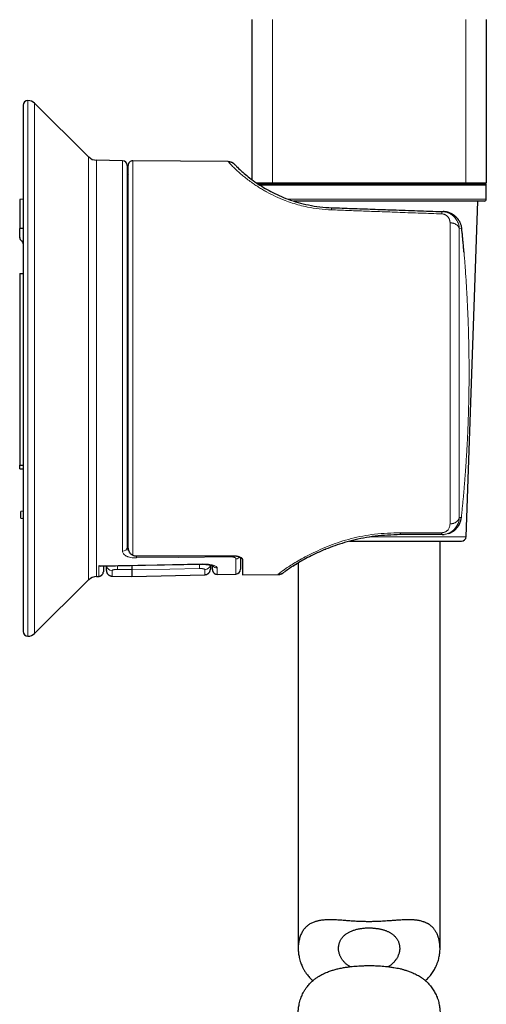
# Model space of a CAD drawing. Header units: millimetres. Extents: x 8 to 947, y 12 to 926.
# Tile 101 of 159: x 662 to 711, y 638 to 742. Entities that reach past the tile are written whole.
import ezdxf

# ---------------------------------------------------------------- set-up
doc = ezdxf.new("R2010")
doc.units = ezdxf.units.MM

msp = doc.modelspace()

# ---------------------------------------------------------------- linework, layer by layer
at = {"color": 7, "linetype": 'Continuous', "lineweight": 30}
for p, q in [((686.64, 742.12), (686.64, 725.19)), ((711.44, 742.12), (711.44, 724.82)), ((662.44, 733.06), (662.44, 677.37)), ((669.36, 727.59), (663.64, 733.27)), ((672.95, 727.19), (670.19, 727.24)), ((673.44, 726.69), (673.44, 686.31)), ((673.54, 686.44), (673.54, 726.68)), ((684.11, 727.09), (674.04, 727.18)), ((688.8, 724.82), (687.16, 724.82)), ((687.31, 724.72), (711.34, 724.72)), ((709.27, 724.82), (688.8, 724.82)), ((691.52, 724.82), (691.52, 724.72)), ((706.55, 724.72), (706.55, 724.82)), ((711.44, 724.82), (709.27, 724.82)), ((711.44, 723.12), (711.44, 724.62)), ((662.44, 723.11), (662.06, 723.1)), ((662.06, 723.1), (662.06, 720.03)), ((711.24, 722.92), (691.09, 722.92)), ((709.3, 687.4), (710.54, 722.92)), ((706.74, 721.81), (706.89, 721.8)), ((706.91, 721.8), (706.89, 721.8)), ((662.06, 719.04), (662.06, 720.03)), ((662.44, 720.03), (662.06, 720.03)), ((662.06, 715.24), (662.44, 715.24)), ((662.06, 715.24), (662.06, 694.96)), ((662.06, 694.96), (662.44, 694.96)), ((662.06, 694.59), (662.06, 694.96)), ((662.44, 690.11), (662.19, 690.07)), ((662.19, 689.37), (662.19, 690.07)), ((662.19, 689.37), (662.44, 689.33)), ((696.96, 686.92), (699.04, 686.92)), ((699.04, 686.92), (708.8, 686.92)), ((706.68, 687.62), (702.34, 687.62)), ((706.54, 643.84), (706.54, 686.92)), ((706.77, 687.62), (706.68, 687.62)), ((706.77, 687.62), (706.8, 687.62)), ((694.42, 686.07), (694.45, 686.08)), ((695.18, 686.36), (695.2, 686.36)), ((685.44, 685.21), (685.44, 683.95)), ((685.64, 684.96), (685.64, 683.35)), ((691.6, 684.66), (691.61, 684.67)), ((682.45, 683.91), (682.45, 684.35)), ((691.03, 684.31), (691.03, 684.31)), ((691.04, 684.32), (691.04, 684.32)), ((691.54, 684.62), (691.54, 643.84)), ((663.64, 677.16), (669.36, 682.84)), ((670.19, 683.19), (670.42, 683.2)), ((671.83, 683.23), (673.94, 683.17)), ((673.94, 683.17), (681.66, 683.37)), ((682.96, 683.41), (684.95, 683.45)), ((685.64, 683.35), (689.38, 683.39))]:
    msp.add_line(p, q, dxfattribs=at)
at = {"color": 8, "linetype": 'Continuous', "lineweight": 0}
for p, q in [((688.8, 742.12), (688.8, 724.82)), ((709.27, 742.12), (709.27, 724.82)), ((662.94, 733.56), (662.94, 676.87)), ((663.64, 733.27), (663.64, 677.16)), ((669.36, 682.84), (669.36, 727.59)), ((670.19, 727.24), (670.19, 683.19)), ((672.95, 685.87), (672.95, 727.19)), ((674.04, 727.18), (674.04, 685.43)), ((711.44, 724.62), (687.47, 724.62)), ((690.47, 723.12), (711.44, 723.12)), ((708.85, 719.99), (708.58, 720)), ((708.85, 720), (708.85, 719.99)), ((708.58, 689.42), (708.8, 689.42)), ((699.04, 687.4), (709.3, 687.4)), ((684.95, 683.45), (684.95, 685.05))]:
    msp.add_line(p, q, dxfattribs=at)
at = {"color": 8, "linetype": 'Continuous', "lineweight": 0, "flags": 128}
for points in [[(702.35, 687.81), (704.78, 687.81), (706.69, 687.81)], [(684.45, 685.26), (678.84, 685.2), (674.42, 685.15)], [(670.44, 684.3), (676.6, 684.42), (681.45, 684.51)], [(672.41, 683.94), (673.26, 683.92), (673.94, 683.91)], [(673.94, 683.91), (677.94, 683.98), (681.08, 684.04)], [(681.45, 684.48), (681.45, 684.48), (681.45, 684.48), (681.45, 684.49), (681.45, 684.51)]]:
    msp.add_lwpolyline(points, dxfattribs=at)
at = {"color": 7, "linetype": 'Continuous', "lineweight": 30, "flags": 128}
msp.add_lwpolyline([(670.62, 684.28), (675.39, 684.37), (681.45, 684.48)], dxfattribs=at)
at = {"color": 7, "linetype": 'Continuous', "lineweight": 30}
for centre, radius, start, end in [((662.94, 733.06), 0.5, 90, 180), ((662.94, 732.56), 1, 45.1969, 90), ((670.21, 728.44), 1.2, 225.1969, 269), ((672.94, 726.69), 0.5, 0, 89), ((674.04, 726.68), 0.5, 89.5, 180), ((674.04, 726.07), 0.6, 180, 213.5573), ((711.34, 724.62), 0.1, 0, 90), ((711.24, 723.12), 0.2, 270, 0), ((662.45, 719.06), 0.39, 181.7059, 238.738), ((662.05, 718.39), 0.39, 1.7059, 58.738), ((708.8, 687.42), 0.5, 270, 358), ((686.04, 684.96), 0.6, 158.0943, 180), ((684.94, 683.95), 0.5, 271, 0), ((670.21, 681.99), 1.2, 91, 134.8031), ((662.94, 677.37), 0.5, 180, 270), ((662.94, 677.87), 1, 270, 314.8031)]:
    msp.add_arc(centre, radius, start, end, dxfattribs=at)
at = {"color": 8, "linetype": 'Continuous', "lineweight": 0}
for centre, radius, start, end in [((706.79, 689.64), 2.02, 270.5338, 353.7226), ((673.91, 687.02), 0.477, 142.5944, 179.6543), ((672.97, 686.34), 0.472, 267.4991, 356.2034), ((666.06, 685.32), 8.37, 358.8156, 0.3357), ((678.97, 685.39), 5.49, 358.6263, 359.8859), ((684.94, 685.57), 0.511, 270.303, 322.3623), ((671.83, 684.4), 0.594, 189.7898, 269.152), ((677.5, 684.21), 5.1, 178.7615, 182.9952), ((675.64, 684.35), 5.45, 356.7549, 1.3492), ((681.65, 684.5), 0.595, 270.8844, 351.3158), ((682.94, 684.59), 0.503, 211.9225, 271.3368)]:
    msp.add_arc(centre, radius, start, end, dxfattribs=at)
at = {"color": 7, "linetype": 'Continuous', "lineweight": 30}
msp.add_ellipse((553.51, 705.22), major_axis=(1318.49, 0), ratio=0.015117, start_param=4.804297, end_param=4.812019, dxfattribs=at)
for points, knots in [([(684.11, 727.09), (684.15, 727.09), (684.22, 727.09), (684.3, 727.07), (684.35, 727.06), (684.35, 727.06)], [0, 0, 0, 0, 0.443897, 0.894926, 1, 1, 1, 1]), ([(684.8, 726.81), (684.79, 726.82), (684.77, 726.84), (684.73, 726.86), (684.71, 726.89), (684.68, 726.9), (684.65, 726.92), (684.62, 726.94), (684.58, 726.97), (684.53, 726.99), (684.47, 727.02), (684.4, 727.04), (684.31, 727.06), (684.22, 727.08), (684.16, 727.08), (684.13, 727.08)], [0, 0, 0, 0, 0.082314, 0.151634, 0.208193, 0.2526, 0.286308, 0.334757, 0.39957, 0.471196, 0.555956, 0.653653, 0.763885, 0.885986, 1, 1, 1, 1]), ([(684.79, 726.81), (684.79, 726.81), (684.79, 726.81), (684.8, 726.81), (684.8, 726.81)], [0, 0, 0, 0, 0.4460391, 1, 1, 1, 1]), ([(684.83, 726.77), (684.83, 726.78), (684.83, 726.78), (684.83, 726.78), (684.83, 726.78)], [0, 0, 0, 0, 0.912005, 1, 1, 1, 1]), ([(684.87, 726.73), (684.86, 726.74), (684.85, 726.76), (684.84, 726.77), (684.83, 726.77)], [0, 0, 0, 0, 0.499958, 1, 1, 1, 1]), ([(684.89, 726.71), (684.91, 726.7), (684.95, 726.65), (685.27, 726.34), (685.78, 725.87), (686.37, 725.38), (687.07, 724.87), (687.83, 724.37), (688.63, 723.92), (689.5, 723.49), (690.46, 723.1), (691.51, 722.76), (692.63, 722.49), (693.83, 722.29), (694.66, 722.24), (695.09, 722.22)], [0, 0, 0, 0, 0.0641406, 0.1982559, 0.2855379, 0.3725123, 0.4604365, 0.5308372, 0.5987911, 0.6650541, 0.7304408, 0.7957984, 0.8619753, 0.9297891, 1, 1, 1, 1]), ([(695.09, 722.22), (695.81, 722.19), (697.25, 722.14), (699.41, 722.06), (701.71, 721.98), (704.16, 721.9), (705.88, 721.84), (706.74, 721.81)], [0, 0, 0, 0, 0.1848483, 0.3705312, 0.5570488, 0.7779447, 1, 1, 1, 1]), ([(708.85, 720), (708.84, 720.05), (708.83, 720.15), (708.8, 720.29), (708.76, 720.43), (708.71, 720.55), (708.66, 720.67), (708.6, 720.78), (708.54, 720.87), (708.48, 720.96), (708.42, 721.04), (708.36, 721.11), (708.3, 721.18), (708.24, 721.23), (708.18, 721.29), (708.12, 721.34), (708.04, 721.41), (707.93, 721.48), (707.8, 721.56), (707.67, 721.62), (707.55, 721.67), (707.46, 721.7), (707.4, 721.72), (707.33, 721.74), (707.26, 721.76), (707.19, 721.77), (707.11, 721.78), (707.01, 721.8), (706.95, 721.8), (706.91, 721.8)], [0, 0, 0, 0, 0.0518054, 0.1023154, 0.1510152, 0.197577, 0.2415922, 0.2827426, 0.3209129, 0.3561647, 0.3929415, 0.4260273, 0.4554633, 0.4832055, 0.5112681, 0.5397058, 0.5685443, 0.6199411, 0.6724775, 0.7256296, 0.7767787, 0.8014233, 0.825454, 0.8488858, 0.8717499, 0.8969335, 0.9266207, 0.9609327, 1, 1, 1, 1]), ([(708.92, 719.2), (708.91, 719.35), (708.88, 719.61), (708.86, 719.87), (708.85, 719.99)], [0, 0, 0, 0, 0.555823, 1, 1, 1, 1]), ([(708.92, 719.2), (708.93, 719.21), (708.93, 719.21), (708.92, 719.22), (708.92, 719.22)], [0, 0, 0, 0, 0.783958, 1, 1, 1, 1]), ([(709.08, 717.46), (709.07, 717.62), (709.04, 717.94), (709, 718.39), (708.96, 718.81), (708.94, 719.07), (708.92, 719.2)], [0, 0, 0, 0, 0.272543, 0.550849, 0.773606, 1, 1, 1, 1]), ([(709.08, 717.47), (709.08, 717.47), (709.08, 717.47), (709.08, 717.46), (709.08, 717.46)], [0, 0, 0, 0, 0.373254, 1, 1, 1, 1]), ([(709.61, 704.22), (709.61, 704.22), (709.62, 704.22), (709.61, 704.22), (709.61, 704.22)], [0, 0, 0, 0, 0.192715, 1, 1, 1, 1]), ([(709.46, 698.13), (709.46, 698.13), (709.46, 698.13), (709.46, 698.13), (709.46, 698.13)], [0, 0, 0, 0, 0.358331, 1, 1, 1, 1]), ([(662.06, 694.59), (662.06, 694.59), (662.07, 694.59), (662.09, 694.59), (662.11, 694.59), (662.12, 694.59), (662.14, 694.59), (662.17, 694.59), (662.22, 694.59), (662.29, 694.59), (662.36, 694.59), (662.41, 694.59), (662.44, 694.59)], [0, 0, 0, 0, 0.139055, 0.268683, 0.329995, 0.388938, 0.445511, 0.499713, 0.62864, 0.754946, 0.878703, 1, 1, 1, 1]), ([(662.44, 689.33), (662.44, 689.33), (662.44, 689.33), (662.44, 689.33), (662.44, 689.33), (662.44, 689.33), (662.44, 689.34), (662.44, 689.35), (662.44, 689.36), (662.44, 689.37), (662.44, 689.38), (662.44, 689.38)], [0, 0, 0, 0, 0.000057, 0.100416, 0.217055, 0.349964, 0.499131, 0.673665, 0.815315, 0.924091, 1, 1, 1, 1]), ([(707.46, 687.73), (707.46, 687.74), (707.51, 687.75), (707.59, 687.78), (707.71, 687.84), (707.82, 687.9), (707.92, 687.96), (708, 688.02), (708.07, 688.07), (708.13, 688.13), (708.2, 688.19), (708.26, 688.25), (708.33, 688.33), (708.39, 688.41), (708.46, 688.5), (708.52, 688.59), (708.58, 688.7), (708.64, 688.82), (708.69, 688.95), (708.73, 689.07), (708.75, 689.14), (708.75, 689.17)], [0, 0, 0, 0, 0.006223, 0.069076, 0.133978, 0.197825, 0.260462, 0.304435, 0.347748, 0.390402, 0.432425, 0.476148, 0.525274, 0.579887, 0.632206, 0.688778, 0.749634, 0.814886, 0.884562, 0.958625, 1, 1, 1, 1]), ([(708.76, 689.21), (708.77, 689.22), (708.78, 689.29), (708.79, 689.35), (708.79, 689.41)], [0, 0, 0, 0, 0.178255, 1, 1, 1, 1]), ([(708.79, 689.41), (708.79, 689.41), (708.8, 689.41), (708.8, 689.42), (708.8, 689.42)], [0, 0, 0, 0, 0.367875, 1, 1, 1, 1]), ([(702.34, 687.62), (702.34, 687.62), (702.34, 687.62), (702.34, 687.64), (702.34, 687.67), (702.34, 687.72), (702.34, 687.76), (702.35, 687.8), (702.35, 687.81)], [0, 0, 0, 0, 0.185013, 0.372272, 0.560455, 0.708108, 0.854833, 1, 1, 1, 1]), ([(702.34, 687.62), (701.44, 687.58), (699.71, 687.52), (697.25, 687.03), (695.09, 686.36), (693.25, 685.58), (691.76, 684.78), (690.75, 684.14), (690.18, 683.74), (690.1, 683.68), (690.08, 683.67)], [0, 0, 0, 0, 0.142641, 0.277136, 0.408387, 0.541651, 0.675048, 0.810793, 0.946156, 1, 1, 1, 1]), ([(706.79, 687.62), (706.81, 687.62), (706.85, 687.62), (706.91, 687.62), (706.95, 687.62), (706.97, 687.63), (706.98, 687.63)], [0, 0, 0, 0, 0.357384, 0.656774, 0.904193, 1, 1, 1, 1]), ([(673.44, 686.31), (673.45, 686.21), (673.46, 686.05), (673.59, 685.93), (673.63, 685.88)], [0, 0, 0, 0, 0.6402846, 1, 1, 1, 1]), ([(674.04, 685.43), (674.02, 685.43), (673.98, 685.45), (673.93, 685.48), (673.87, 685.52), (673.82, 685.57), (673.76, 685.63), (673.73, 685.69), (673.7, 685.73), (673.69, 685.74), (673.68, 685.76), (673.68, 685.78), (673.67, 685.8), (673.66, 685.82), (673.65, 685.84), (673.63, 685.87), (673.61, 685.93), (673.59, 686.01), (673.57, 686.1), (673.55, 686.2), (673.54, 686.32), (673.54, 686.4), (673.54, 686.44)], [0, 0, 0, 0, 0.046395, 0.096506, 0.15091, 0.210061, 0.282371, 0.361457, 0.377819, 0.394455, 0.411368, 0.428559, 0.44603, 0.463782, 0.481817, 0.500137, 0.561343, 0.631357, 0.71021, 0.797925, 0.894518, 1, 1, 1, 1]), ([(674.04, 685.43), (674.08, 685.42), (674.15, 685.4), (674.27, 685.38), (674.39, 685.37), (674.48, 685.37), (674.52, 685.37)], [0, 0, 0, 0, 0.250138, 0.49945, 0.749791, 1, 1, 1, 1]), ([(684.65, 685.38), (684.69, 685.38), (684.76, 685.38), (684.86, 685.37), (684.95, 685.36), (685.05, 685.35), (685.13, 685.33), (685.22, 685.3), (685.29, 685.28), (685.37, 685.24), (685.45, 685.21), (685.52, 685.16), (685.57, 685.11), (685.61, 685.06), (685.63, 685.01), (685.64, 684.97), (685.64, 684.96)], [0, 0, 0, 0, 0.062518, 0.124482, 0.186662, 0.249818, 0.311866, 0.373805, 0.436284, 0.499936, 0.582604, 0.665497, 0.749862, 0.833245, 0.916242, 1, 1, 1, 1]), ([(691.03, 684.31), (691.04, 684.32), (691.06, 684.33), (691.1, 684.35), (691.15, 684.39), (691.22, 684.43), (691.29, 684.48), (691.38, 684.53), (691.46, 684.58), (691.52, 684.62), (691.54, 684.63)], [0, 0, 0, 0, 0.0983837, 0.237986, 0.3781547, 0.5190843, 0.6576412, 0.7966251, 0.9362113, 1, 1, 1, 1]), ([(670.42, 683.2), (670.45, 683.2), (670.49, 683.21), (670.56, 683.22), (670.61, 683.24), (670.67, 683.27), (670.71, 683.3), (670.75, 683.33), (670.79, 683.37), (670.82, 683.4), (670.84, 683.44), (670.87, 683.48), (670.89, 683.53), (670.9, 683.58), (670.91, 683.63), (670.91, 683.67), (670.92, 683.69)], [0, 0, 0, 0, 0.091741, 0.178223, 0.25781, 0.329215, 0.410125, 0.475347, 0.537832, 0.600118, 0.661927, 0.725568, 0.783394, 0.850513, 0.925845, 1, 1, 1, 1]), ([(670.62, 684.28), (670.61, 684.28), (670.6, 684.28), (670.57, 684.28), (670.53, 684.28), (670.5, 684.29), (670.47, 684.3), (670.45, 684.3), (670.44, 684.3)], [0, 0, 0, 0, 0.065906, 0.300236, 0.502165, 0.672402, 0.869919, 1, 1, 1, 1]), ([(670.93, 684.29), (670.93, 684.25), (670.92, 684.16), (670.92, 684.05), (670.92, 683.95), (670.92, 683.87), (670.92, 683.8), (670.92, 683.75), (670.92, 683.71), (670.92, 683.69), (670.92, 683.69), (670.92, 683.69)], [0, 0, 0, 0, 0.1010815, 0.2175339, 0.3341112, 0.4507664, 0.5606102, 0.6703809, 0.780153, 0.8900012, 1, 1, 1, 1]), ([(671.24, 683.83), (671.24, 683.83), (671.24, 683.83), (671.24, 683.86), (671.24, 683.9), (671.24, 683.96), (671.24, 684.04), (671.24, 684.14), (671.24, 684.22), (671.24, 684.28), (671.24, 684.29)], [0, 0, 0, 0, 0.131669, 0.269144, 0.406652, 0.544212, 0.681841, 0.819558, 0.957384, 1, 1, 1, 1]), ([(671.24, 683.83), (671.24, 683.8), (671.24, 683.76), (671.25, 683.7), (671.27, 683.65), (671.28, 683.6), (671.31, 683.55), (671.34, 683.49), (671.37, 683.45), (671.41, 683.41), (671.45, 683.37), (671.51, 683.33), (671.57, 683.29), (671.65, 683.26), (671.73, 683.23), (671.79, 683.23), (671.83, 683.23)], [0, 0, 0, 0, 0.076419, 0.141341, 0.193172, 0.233063, 0.312023, 0.393972, 0.438925, 0.493591, 0.558009, 0.631791, 0.714212, 0.804145, 0.900045, 1, 1, 1, 1]), ([(673.94, 684.34), (673.94, 684.33), (673.94, 684.28), (673.94, 684.2), (673.94, 684.11), (673.94, 684.04), (673.94, 683.98), (673.94, 683.94), (673.94, 683.92), (673.94, 683.91)], [0, 0, 0, 0, 0.084936, 0.243449, 0.401961, 0.560447, 0.718933, 0.859467, 1, 1, 1, 1]), ([(673.94, 683.91), (673.94, 683.86), (673.94, 683.75), (673.94, 683.61), (673.94, 683.49), (673.94, 683.39), (673.94, 683.31), (673.94, 683.25), (673.94, 683.2), (673.94, 683.18), (673.94, 683.17), (673.94, 683.17)], [0, 0, 0, 0, 0.112004, 0.224006, 0.336008, 0.448008, 0.560007, 0.670006, 0.780004, 0.890002, 1, 1, 1, 1]), ([(681.45, 684.48), (681.48, 684.48), (681.56, 684.48), (681.66, 684.48), (681.75, 684.47), (681.83, 684.47), (681.89, 684.46), (681.95, 684.46), (681.99, 684.45), (682.03, 684.45), (682.07, 684.44), (682.14, 684.43), (682.22, 684.41), (682.3, 684.39), (682.36, 684.38), (682.4, 684.37), (682.43, 684.36), (682.45, 684.35), (682.47, 684.34), (682.49, 684.33), (682.51, 684.32), (682.53, 684.32), (682.54, 684.31), (682.55, 684.31), (682.55, 684.31), (682.55, 684.3), (682.55, 684.3), (682.55, 684.3)], [0, 0, 0, 0, 0.07267, 0.137496, 0.194847, 0.244953, 0.287958, 0.323952, 0.353359, 0.381825, 0.411254, 0.44164, 0.521635, 0.6056, 0.648754, 0.691084, 0.726971, 0.755987, 0.780649, 0.813094, 0.851706, 0.884078, 0.907656, 0.9287, 0.9568, 0.98623, 1, 1, 1, 1]), ([(681.66, 683.37), (681.68, 683.38), (681.74, 683.38), (681.82, 683.4), (681.89, 683.42), (681.94, 683.45), (681.99, 683.49), (682.03, 683.52), (682.06, 683.55), (682.1, 683.58), (682.13, 683.63), (682.17, 683.68), (682.19, 683.73), (682.21, 683.79), (682.23, 683.85), (682.24, 683.91), (682.24, 683.95), (682.24, 683.97)], [0, 0, 0, 0, 0.092541, 0.179451, 0.258995, 0.329825, 0.39099, 0.441899, 0.488638, 0.53656, 0.602052, 0.669043, 0.738161, 0.796037, 0.859504, 0.9278, 1, 1, 1, 1]), ([(682.24, 684.41), (682.24, 684.39), (682.24, 684.34), (682.24, 684.26), (682.24, 684.17), (682.24, 684.1), (682.24, 684.04), (682.24, 684), (682.24, 683.98), (682.24, 683.97), (682.24, 683.97), (682.24, 683.97)], [0, 0, 0, 0, 0.044369, 0.181519, 0.31857, 0.455541, 0.592447, 0.726863, 0.861248, 0.995619, 1, 1, 1, 1]), ([(682.45, 683.91), (682.46, 683.89), (682.46, 683.85), (682.47, 683.8), (682.48, 683.76), (682.49, 683.72), (682.52, 683.67), (682.55, 683.62), (682.59, 683.58), (682.63, 683.53), (682.68, 683.49), (682.75, 683.46), (682.81, 683.44), (682.89, 683.42), (682.94, 683.42), (682.96, 683.42)], [0, 0, 0, 0, 0.076256, 0.141097, 0.192878, 0.232746, 0.311753, 0.393796, 0.455963, 0.535506, 0.631954, 0.714481, 0.804458, 0.900287, 1, 1, 1, 1]), ([(689.97, 683.59), (689.97, 683.59), (689.97, 683.59), (689.98, 683.59), (689.98, 683.6)], [0, 0, 0, 0, 0.422153, 1, 1, 1, 1]), ([(689.98, 683.6), (689.99, 683.61), (690.01, 683.62), (690.03, 683.63), (690.04, 683.64)], [0, 0, 0, 0, 0.500769, 1, 1, 1, 1]), ([(691, 684.29), (691, 684.29), (691, 684.3), (691.02, 684.3), (691.02, 684.31)], [0, 0, 0, 0, 0.531611, 1, 1, 1, 1]), ([(691.03, 684.31), (691.03, 684.31), (691.04, 684.32), (691.05, 684.33), (691.07, 684.34)], [0, 0, 0, 0, 0.087345, 1, 1, 1, 1]), ([(691.06, 684.34), (691.06, 684.33), (691.04, 684.32), (691.04, 684.32), (691.03, 684.32)], [0, 0, 0, 0, 0.498714, 1, 1, 1, 1]), ([(689.96, 683.58), (689.93, 683.56), (689.86, 683.51), (689.76, 683.46), (689.66, 683.43), (689.56, 683.4), (689.47, 683.39), (689.41, 683.39), (689.38, 683.39)], [0, 0, 0, 0, 0.185113, 0.372337, 0.560428, 0.708021, 0.854743, 1, 1, 1, 1]), ([(689.39, 683.4), (689.42, 683.4), (689.48, 683.4), (689.57, 683.41), (689.64, 683.43), (689.7, 683.45), (689.75, 683.47), (689.79, 683.48), (689.81, 683.49), (689.82, 683.5), (689.82, 683.5), (689.83, 683.5), (689.84, 683.51), (689.85, 683.51), (689.87, 683.52), (689.89, 683.53), (689.91, 683.55), (689.93, 683.56), (689.95, 683.57), (689.95, 683.58)], [0, 0, 0, 0, 0.114421, 0.216648, 0.306003, 0.382083, 0.444697, 0.503951, 0.515469, 0.525877, 0.531872, 0.539224, 0.558958, 0.596956, 0.648969, 0.71524, 0.795842, 0.890776, 1, 1, 1, 1]), ([(689.95, 683.58), (689.95, 683.58), (689.94, 683.57), (689.93, 683.56), (689.93, 683.56), (689.93, 683.56)], [0, 0, 0, 0, 0.384412, 0.768963, 1, 1, 1, 1]), ([(695.44, 646.84), (695.38, 646.84), (695.25, 646.85), (695.07, 646.85), (694.89, 646.86), (694.69, 646.86), (694.47, 646.85), (694.23, 646.83), (694, 646.81), (693.8, 646.78), (693.63, 646.74), (693.49, 646.71), (693.35, 646.67), (693.2, 646.61), (693.03, 646.55), (692.86, 646.46), (692.7, 646.37), (692.56, 646.26), (692.44, 646.16), (692.33, 646.06), (692.22, 645.95), (692.11, 645.81), (692.01, 645.66), (691.91, 645.49), (691.82, 645.31), (691.75, 645.12), (691.68, 644.92), (691.63, 644.7), (691.58, 644.48), (691.55, 644.23), (691.54, 643.97), (691.54, 643.71), (691.55, 643.47), (691.58, 643.23), (691.62, 642.98), (691.68, 642.72), (691.74, 642.49), (691.8, 642.3), (691.87, 642.14), (691.95, 641.94), (692.04, 641.74), (692.13, 641.58), (692.21, 641.45), (692.29, 641.32), (692.39, 641.17), (692.51, 641.02), (692.66, 640.84), (692.82, 640.66), (692.97, 640.51), (693.06, 640.44), (693.09, 640.42)], [0, 0, 0, 0, 0.014437, 0.028874, 0.043368, 0.057862, 0.078335, 0.098809, 0.119484, 0.14016, 0.154621, 0.169083, 0.183625, 0.198167, 0.218764, 0.239362, 0.260182, 0.281003, 0.297897, 0.314817, 0.333589, 0.35239, 0.375665, 0.39894, 0.422386, 0.445834, 0.470697, 0.495597, 0.523215, 0.550874, 0.581126, 0.609102, 0.637113, 0.66269, 0.688293, 0.719155, 0.750159, 0.765686, 0.781213, 0.807332, 0.833485, 0.849348, 0.865211, 0.881109, 0.897007, 0.918347, 0.939713, 0.96632, 0.990385, 1, 1, 1, 1]), ([(704.99, 640.42), (705.03, 640.45), (705.13, 640.54), (705.29, 640.7), (705.45, 640.88), (705.61, 641.07), (705.75, 641.27), (705.88, 641.48), (706.01, 641.7), (706.12, 641.93), (706.21, 642.14), (706.28, 642.32), (706.34, 642.5), (706.4, 642.71), (706.45, 642.97), (706.49, 643.21), (706.52, 643.46), (706.54, 643.68), (706.54, 643.87), (706.53, 644.01), (706.53, 644.15), (706.51, 644.32), (706.48, 644.52), (706.45, 644.71), (706.4, 644.88), (706.36, 645.01), (706.32, 645.14), (706.26, 645.28), (706.19, 645.44), (706.11, 645.58), (706.04, 645.7), (705.96, 645.81), (705.89, 645.91), (705.79, 646.01), (705.68, 646.13), (705.54, 646.25), (705.38, 646.36), (705.24, 646.45), (705.11, 646.51), (705, 646.57), (704.88, 646.61), (704.74, 646.66), (704.58, 646.71), (704.41, 646.75), (704.26, 646.78), (704.11, 646.8), (703.96, 646.82), (703.8, 646.84), (703.64, 646.85), (703.48, 646.85), (703.32, 646.86), (703.12, 646.86), (702.91, 646.85), (702.66, 646.84), (702.4, 646.83), (702.16, 646.81), (701.93, 646.8), (701.71, 646.78), (701.49, 646.77), (701.23, 646.75), (700.94, 646.73), (700.62, 646.71), (700.29, 646.69), (699.98, 646.67), (699.69, 646.66), (699.41, 646.66), (699.14, 646.65), (698.88, 646.65), (698.64, 646.66), (698.42, 646.66), (698.19, 646.67), (697.96, 646.68), (697.71, 646.69), (697.46, 646.71), (697.23, 646.72), (697.01, 646.73), (696.8, 646.75), (696.56, 646.77), (696.3, 646.79), (696.01, 646.81), (695.72, 646.83), (695.53, 646.84), (695.44, 646.84)], [0, 0, 0, 0, 0.00992, 0.026102, 0.042283, 0.058575, 0.074867, 0.091763, 0.108684, 0.127452, 0.14625, 0.156529, 0.166812, 0.185832, 0.204878, 0.222272, 0.239685, 0.26036, 0.270747, 0.281135, 0.29154, 0.301945, 0.319457, 0.336993, 0.347638, 0.358284, 0.368956, 0.379629, 0.393966, 0.408325, 0.41817, 0.428016, 0.437896, 0.447776, 0.461725, 0.475673, 0.489757, 0.503839, 0.512719, 0.521599, 0.53052, 0.539442, 0.551388, 0.56336, 0.572511, 0.581662, 0.590856, 0.600051, 0.609117, 0.618184, 0.627287, 0.63639, 0.649234, 0.662078, 0.675009, 0.687939, 0.698487, 0.709034, 0.719623, 0.730211, 0.745158, 0.760104, 0.775172, 0.79024, 0.802464, 0.814689, 0.826985, 0.839282, 0.849347, 0.859413, 0.869518, 0.879624, 0.891611, 0.903615, 0.913564, 0.923513, 0.933496, 0.94348, 0.95756, 0.971639, 0.985819, 1, 1, 1, 1]), ([(697.01, 641.89), (696.97, 641.92), (696.89, 641.97), (696.77, 642.05), (696.67, 642.13), (696.56, 642.22), (696.47, 642.31), (696.37, 642.41), (696.28, 642.52), (696.19, 642.64), (696.11, 642.76), (696.04, 642.89), (695.98, 643.02), (695.92, 643.15), (695.88, 643.3), (695.84, 643.46), (695.81, 643.61), (695.8, 643.77), (695.8, 643.93), (695.81, 644.08), (695.84, 644.21), (695.87, 644.34), (695.91, 644.46), (695.96, 644.58), (696.02, 644.7), (696.09, 644.82), (696.17, 644.94), (696.26, 645.05), (696.35, 645.15), (696.45, 645.24), (696.56, 645.33), (696.68, 645.41), (696.8, 645.49), (696.94, 645.56), (697.08, 645.63), (697.23, 645.69), (697.39, 645.75), (697.55, 645.8), (697.73, 645.85), (697.91, 645.89), (698.09, 645.92), (698.27, 645.95), (698.45, 645.97), (698.65, 645.99), (698.84, 646), (698.97, 646), (699.04, 646)], [0, 0, 0, 0, 0.018728, 0.037928, 0.057117, 0.07669, 0.096273, 0.115846, 0.139045, 0.162257, 0.185457, 0.209115, 0.232785, 0.256445, 0.284566, 0.312705, 0.340827, 0.369617, 0.398426, 0.427214, 0.4503, 0.473386, 0.496653, 0.519918, 0.543818, 0.567717, 0.591872, 0.616026, 0.63712, 0.658227, 0.67932, 0.700979, 0.722656, 0.744313, 0.765439, 0.786584, 0.807708, 0.82962, 0.851556, 0.873467, 0.894126, 0.914806, 0.935464, 0.956968, 0.978497, 1, 1, 1, 1]), ([(699.04, 646), (699.09, 646), (699.2, 646), (699.36, 645.99), (699.52, 645.98), (699.68, 645.96), (699.85, 645.94), (700, 645.92), (700.16, 645.89), (700.3, 645.86), (700.45, 645.82), (700.59, 645.78), (700.73, 645.74), (700.86, 645.69), (700.99, 645.63), (701.11, 645.57), (701.23, 645.51), (701.34, 645.44), (701.45, 645.37), (701.55, 645.3), (701.65, 645.22), (701.74, 645.13), (701.83, 645.03), (701.9, 644.94), (701.98, 644.84), (702.04, 644.73), (702.1, 644.62), (702.16, 644.49), (702.2, 644.37), (702.23, 644.24), (702.26, 644.1), (702.27, 643.96), (702.28, 643.81), (702.27, 643.65), (702.24, 643.49), (702.21, 643.33), (702.16, 643.17), (702.1, 643.02), (702.03, 642.88), (701.96, 642.76), (701.88, 642.64), (701.79, 642.52), (701.69, 642.4), (701.58, 642.29), (701.46, 642.18), (701.34, 642.07), (701.21, 641.98), (701.13, 641.93), (701.08, 641.9), (701.07, 641.89)], [0, 0, 0, 0, 0.017745, 0.035505, 0.05325, 0.071527, 0.089818, 0.108095, 0.125836, 0.143591, 0.161333, 0.179565, 0.197811, 0.216045, 0.234282, 0.252532, 0.270771, 0.289442, 0.308126, 0.326799, 0.347026, 0.367267, 0.387495, 0.408146, 0.428808, 0.449461, 0.473388, 0.497329, 0.521258, 0.545671, 0.570097, 0.59451, 0.623168, 0.651844, 0.680502, 0.709869, 0.739255, 0.768621, 0.791655, 0.814688, 0.837911, 0.861132, 0.885026, 0.908919, 0.933089, 0.957257, 0.976923, 0.9966, 1, 1, 1, 1]), ([(691.54, 636.99), (691.54, 637.03), (691.54, 637.16), (691.55, 637.36), (691.58, 637.6), (691.62, 637.85), (691.68, 638.11), (691.74, 638.34), (691.8, 638.53), (691.87, 638.7), (691.95, 638.89), (692.04, 639.09), (692.13, 639.25), (692.21, 639.38), (692.29, 639.51), (692.39, 639.66), (692.51, 639.81), (692.66, 639.99), (692.82, 640.17), (693.01, 640.35), (693.18, 640.5), (693.33, 640.62), (693.47, 640.71), (693.61, 640.81), (693.76, 640.91), (693.93, 641.01), (694.12, 641.1), (694.31, 641.19), (694.51, 641.28), (694.73, 641.37), (694.95, 641.45), (695.15, 641.51), (695.34, 641.57), (695.54, 641.62), (695.75, 641.68), (695.98, 641.73), (696.21, 641.77), (696.43, 641.81), (696.64, 641.84), (696.86, 641.87), (697.12, 641.91), (697.42, 641.94), (697.76, 641.96), (698.11, 641.99), (698.42, 642), (698.69, 642), (698.92, 642.01), (699.15, 642.01), (699.42, 642), (699.73, 642), (700.08, 641.98), (700.43, 641.96), (700.74, 641.93), (701, 641.9), (701.22, 641.87), (701.43, 641.84), (701.69, 641.8), (701.97, 641.75), (702.24, 641.7), (702.45, 641.65), (702.6, 641.61), (702.76, 641.56), (702.92, 641.51), (703.1, 641.46), (703.29, 641.39), (703.48, 641.32), (703.68, 641.23), (703.9, 641.13), (704.14, 641.01), (704.36, 640.88), (704.56, 640.75), (704.72, 640.63), (704.85, 640.53), (704.98, 640.42), (705.13, 640.29), (705.29, 640.13), (705.45, 639.95), (705.61, 639.76), (705.75, 639.56), (705.88, 639.35), (706.01, 639.13), (706.12, 638.9), (706.21, 638.69), (706.28, 638.51), (706.34, 638.33), (706.4, 638.12), (706.45, 637.86), (706.49, 637.62), (706.52, 637.37), (706.54, 637.16), (706.54, 637.03), (706.54, 636.99)], [0, 0, 0, 0, 0.008092, 0.023883, 0.038302, 0.052735, 0.070133, 0.087611, 0.096365, 0.105118, 0.119842, 0.134586, 0.143528, 0.152471, 0.161433, 0.170396, 0.182426, 0.194471, 0.20947, 0.223037, 0.236629, 0.245259, 0.253888, 0.262548, 0.271208, 0.281472, 0.291749, 0.301753, 0.311771, 0.322892, 0.334034, 0.342726, 0.351418, 0.360149, 0.36888, 0.37925, 0.389636, 0.398294, 0.406952, 0.415648, 0.424345, 0.437738, 0.451167, 0.464701, 0.478271, 0.486938, 0.495605, 0.50431, 0.513014, 0.526417, 0.539854, 0.553396, 0.566974, 0.575709, 0.584444, 0.593219, 0.601993, 0.61551, 0.629063, 0.635896, 0.64273, 0.649582, 0.656435, 0.665481, 0.674527, 0.683616, 0.692706, 0.705555, 0.718404, 0.731368, 0.744331, 0.753241, 0.76215, 0.771092, 0.780033, 0.793785, 0.807537, 0.821382, 0.835228, 0.849587, 0.863967, 0.879917, 0.895891, 0.904627, 0.913366, 0.929531, 0.945716, 0.960499, 0.975296, 0.992867, 1, 1, 1, 1])]:
    msp.add_open_spline(points, degree=3, knots=knots, dxfattribs=at)
at = {"color": 8, "linetype": 'Continuous', "lineweight": 0}
for points, knots in [([(695.06, 721.99), (694.63, 722.01), (693.76, 722.06), (692.64, 722.25), (691.69, 722.48), (690.9, 722.71), (690.03, 723.02), (689.11, 723.41), (688.33, 723.81), (687.75, 724.14), (687.34, 724.39), (686.95, 724.65), (686.53, 724.94), (686.09, 725.27), (685.66, 725.61), (685.28, 725.94), (684.95, 726.24), (684.62, 726.56), (684.34, 726.84), (684.15, 727.05), (684.12, 727.08), (684.11, 727.09)], [0, 0, 0, 0, 0.063258, 0.125723, 0.167502, 0.209763, 0.252831, 0.313896, 0.375526, 0.406826, 0.438575, 0.470867, 0.503792, 0.551274, 0.599688, 0.649249, 0.700159, 0.752605, 0.833476, 0.915777, 1, 1, 1, 1]), ([(695.09, 722.22), (695.09, 722.21), (695.08, 722.21), (695.08, 722.19), (695.07, 722.15), (695.07, 722.1), (695.07, 722.05), (695.06, 722.01), (695.06, 721.99)], [0, 0, 0, 0, 0.184739, 0.372095, 0.560531, 0.708347, 0.855081, 1, 1, 1, 1]), ([(706.72, 721.56), (705.98, 721.59), (704.51, 721.64), (702.31, 721.72), (700.29, 721.8), (698.43, 721.86), (696.74, 721.93), (695.62, 721.97), (695.06, 721.99)], [0, 0, 0, 0, 0.189848, 0.378235, 0.565163, 0.71101, 0.855956, 1, 1, 1, 1]), ([(706.74, 721.81), (706.74, 721.81), (706.74, 721.8), (706.74, 721.78), (706.73, 721.74), (706.73, 721.68), (706.72, 721.63), (706.72, 721.59), (706.72, 721.56)], [0, 0, 0, 0, 0.184599, 0.372005, 0.56057, 0.70847, 0.855208, 1, 1, 1, 1]), ([(707.6, 720.62), (707.6, 720.64), (707.6, 720.68), (707.59, 720.75), (707.58, 720.81), (707.57, 720.88), (707.55, 720.94), (707.53, 721), (707.5, 721.06), (707.47, 721.12), (707.43, 721.18), (707.38, 721.24), (707.33, 721.3), (707.26, 721.36), (707.21, 721.4), (707.15, 721.44), (707.09, 721.47), (707.01, 721.51), (706.92, 721.54), (706.82, 721.56), (706.75, 721.56), (706.72, 721.56)], [0, 0, 0, 0, 0.054893, 0.108026, 0.159489, 0.20938, 0.25781, 0.309885, 0.361735, 0.413523, 0.465414, 0.517571, 0.585428, 0.649861, 0.691254, 0.731647, 0.771279, 0.831227, 0.888463, 0.944263, 1, 1, 1, 1]), ([(706.74, 721.81), (706.81, 721.8), (706.93, 721.8), (707.11, 721.76), (707.29, 721.71), (707.47, 721.64), (707.65, 721.56), (707.78, 721.47), (707.87, 721.4), (707.93, 721.35), (707.99, 721.29), (708.05, 721.24), (708.14, 721.13), (708.27, 720.97), (708.4, 720.74), (708.49, 720.5), (708.56, 720.26), (708.57, 720.09), (708.58, 720)], [0, 0, 0, 0, 0.06019, 0.121617, 0.184458, 0.248881, 0.315041, 0.383083, 0.410869, 0.438985, 0.467441, 0.496244, 0.5254, 0.61664, 0.726065, 0.809217, 0.900524, 1, 1, 1, 1]), ([(708.85, 719.99), (708.84, 720.06), (708.82, 720.21), (708.76, 720.43), (708.69, 720.6), (708.62, 720.74), (708.56, 720.83), (708.51, 720.92), (708.44, 721.01), (708.37, 721.1), (708.29, 721.18), (708.22, 721.26), (708.15, 721.32), (708.08, 721.38), (708, 721.43), (707.91, 721.49), (707.82, 721.55), (707.71, 721.6), (707.58, 721.66), (707.44, 721.71), (707.29, 721.75), (707.15, 721.78), (707.02, 721.8), (706.94, 721.8), (706.91, 721.8)], [0, 0, 0, 0, 0.074626, 0.152803, 0.234599, 0.270795, 0.307672, 0.345232, 0.38348, 0.42242, 0.462053, 0.502384, 0.530747, 0.561726, 0.595323, 0.631537, 0.670367, 0.711815, 0.75588, 0.816007, 0.868899, 0.914554, 0.969461, 1, 1, 1, 1]), ([(708.58, 720), (708.57, 720.02), (708.56, 720.07), (708.53, 720.15), (708.48, 720.22), (708.43, 720.29), (708.36, 720.36), (708.27, 720.42), (708.18, 720.48), (708.07, 720.53), (707.96, 720.57), (707.84, 720.6), (707.72, 720.61), (707.64, 720.61), (707.6, 720.62)], [0, 0, 0, 0, 0.0747471, 0.1520893, 0.2316679, 0.3130458, 0.3957176, 0.4791262, 0.5626837, 0.654049, 0.7441135, 0.8321785, 0.9176384, 1, 1, 1, 1]), ([(709.61, 704.22), (709.61, 704.42), (709.61, 704.81), (709.61, 705.4), (709.61, 706), (709.6, 706.59), (709.59, 707.18), (709.58, 707.77), (709.57, 708.36), (709.55, 708.96), (709.54, 709.56), (709.52, 710.08), (709.5, 710.52), (709.49, 710.89), (709.47, 711.25), (709.45, 711.69), (709.43, 712.2), (709.4, 712.8), (709.37, 713.27), (709.35, 713.6), (709.34, 713.78), (709.33, 713.97), (709.32, 714.16), (709.31, 714.34), (709.3, 714.52), (709.29, 714.69), (709.26, 715.01), (709.23, 715.49), (709.19, 716.13), (709.14, 716.79), (709.1, 717.23), (709.08, 717.46)], [0, 0, 0, 0, 0.044711, 0.089404, 0.133946, 0.178626, 0.223064, 0.267513, 0.312119, 0.356927, 0.402187, 0.44806, 0.475439, 0.503108, 0.53109, 0.557358, 0.601909, 0.647408, 0.693915, 0.707818, 0.721814, 0.735905, 0.75009, 0.764371, 0.77753, 0.790427, 0.80342, 0.850628, 0.899112, 0.948897, 1, 1, 1, 1]), ([(709.46, 698.13), (709.47, 698.33), (709.48, 698.72), (709.51, 699.29), (709.53, 699.86), (709.55, 700.42), (709.56, 700.98), (709.58, 701.58), (709.59, 702.22), (709.6, 702.88), (709.61, 703.55), (709.61, 704), (709.61, 704.22)], [0, 0, 0, 0, 0.096625, 0.191479, 0.284811, 0.376904, 0.468078, 0.561067, 0.671138, 0.780846, 0.890449, 1, 1, 1, 1]), ([(708.8, 689.42), (708.82, 689.62), (708.86, 690.01), (708.91, 690.58), (708.97, 691.15), (709.02, 691.7), (709.06, 692.15), (709.09, 692.51), (709.11, 692.76), (709.13, 693.02), (709.15, 693.27), (709.17, 693.52), (709.19, 693.78), (709.21, 694.05), (709.24, 694.47), (709.28, 695.01), (709.32, 695.66), (709.36, 696.3), (709.4, 696.93), (709.43, 697.54), (709.45, 697.94), (709.46, 698.13)], [0, 0, 0, 0, 0.068013, 0.134522, 0.199531, 0.263047, 0.325078, 0.354999, 0.384565, 0.413779, 0.442642, 0.471156, 0.499323, 0.532398, 0.565404, 0.642571, 0.71777, 0.791046, 0.862459, 0.932081, 1, 1, 1, 1]), ([(708.58, 689.42), (708.57, 689.33), (708.56, 689.15), (708.49, 688.91), (708.42, 688.73), (708.36, 688.61), (708.32, 688.54), (708.28, 688.47), (708.23, 688.4), (708.19, 688.34), (708.14, 688.29), (708.07, 688.2), (707.96, 688.09), (707.79, 687.96), (707.62, 687.85), (707.38, 687.74), (707.07, 687.64), (706.81, 687.62), (706.68, 687.62)], [0, 0, 0, 0, 0.100615, 0.192416, 0.275415, 0.308306, 0.339584, 0.369253, 0.397314, 0.423772, 0.44863, 0.471894, 0.545715, 0.616931, 0.685712, 0.752251, 0.879237, 1, 1, 1, 1]), ([(708.58, 689.42), (708.57, 689.39), (708.56, 689.34), (708.53, 689.26), (708.48, 689.18), (708.43, 689.1), (708.36, 689.03), (708.27, 688.96), (708.18, 688.9), (708.07, 688.85), (707.96, 688.81), (707.84, 688.78), (707.72, 688.76), (707.64, 688.76), (707.6, 688.76)], [0, 0, 0, 0, 0.074747, 0.152089, 0.231668, 0.313046, 0.395718, 0.479126, 0.562684, 0.654049, 0.744113, 0.832178, 0.917638, 1, 1, 1, 1]), ([(689.38, 683.39), (689.42, 683.42), (689.49, 683.49), (690.17, 684.01), (691.29, 684.73), (692.86, 685.59), (694.8, 686.48), (697.1, 687.24), (699.65, 687.73), (701.43, 687.79), (702.35, 687.81)], [0, 0, 0, 0, 0.131683, 0.256001, 0.377044, 0.499237, 0.62745, 0.749528, 0.871657, 1, 1, 1, 1]), ([(706.68, 687.62), (706.68, 687.62), (706.68, 687.62), (706.68, 687.64), (706.69, 687.67), (706.69, 687.72), (706.69, 687.76), (706.69, 687.8), (706.69, 687.81)], [0, 0, 0, 0, 0.1850254, 0.3722802, 0.5604516, 0.7080966, 0.8548217, 1, 1, 1, 1]), ([(706.69, 687.81), (706.72, 687.81), (706.79, 687.82), (706.9, 687.84), (707, 687.87), (707.13, 687.92), (707.24, 687.99), (707.33, 688.07), (707.41, 688.16), (707.48, 688.28), (707.55, 688.43), (707.59, 688.59), (707.59, 688.7), (707.6, 688.76)], [0, 0, 0, 0, 0.053814, 0.108932, 0.167298, 0.230555, 0.350952, 0.413295, 0.477911, 0.601146, 0.728015, 0.86041, 1, 1, 1, 1]), ([(673.54, 686.93), (673.51, 686.94), (673.45, 686.97), (673.44, 687), (673.44, 687.02)], [0, 0, 0, 0, 0.483103, 1, 1, 1, 1]), ([(674.42, 685.15), (674.32, 685.15), (674.11, 685.15), (673.82, 685.19), (673.6, 685.25), (673.45, 685.3), (673.31, 685.37), (673.16, 685.46), (673.04, 685.58), (672.96, 685.72), (672.95, 685.82), (672.95, 685.87)], [0, 0, 0, 0, 0.125385, 0.246279, 0.369264, 0.433625, 0.500779, 0.623554, 0.745125, 0.869389, 1, 1, 1, 1]), ([(684.95, 685.05), (684.95, 685.06), (684.94, 685.08), (684.93, 685.11), (684.91, 685.13), (684.89, 685.16), (684.85, 685.18), (684.82, 685.2), (684.78, 685.21), (684.74, 685.23), (684.7, 685.24), (684.65, 685.25), (684.61, 685.25), (684.56, 685.26), (684.51, 685.26), (684.47, 685.26), (684.45, 685.26)], [0, 0, 0, 0, 0.0837968, 0.1667129, 0.2498226, 0.3343126, 0.417123, 0.4994881, 0.5634102, 0.6259016, 0.6876094, 0.7492051, 0.8123384, 0.8746585, 0.9369502, 1, 1, 1, 1]), ([(670.42, 683.2), (670.43, 683.22), (670.43, 683.27), (670.43, 683.64), (670.44, 684.08), (670.44, 684.3)], [0, 0, 0, 0, 0.333333, 0.666667, 1, 1, 1, 1]), ([(671.83, 683.8), (671.83, 683.8), (671.83, 683.81), (671.83, 683.82), (671.84, 683.84), (671.86, 683.85), (671.89, 683.87), (671.92, 683.88), (671.94, 683.89), (671.97, 683.89), (671.99, 683.9), (672.01, 683.9), (672.03, 683.91), (672.06, 683.91), (672.08, 683.92), (672.11, 683.92), (672.14, 683.93), (672.18, 683.93), (672.22, 683.93), (672.28, 683.94), (672.34, 683.94), (672.38, 683.94), (672.41, 683.94)], [0, 0, 0, 0, 0.042141, 0.097985, 0.167264, 0.249759, 0.314764, 0.372138, 0.421997, 0.464428, 0.499499, 0.530358, 0.562816, 0.596871, 0.632529, 0.669801, 0.708714, 0.749307, 0.802705, 0.861956, 0.927487, 1, 1, 1, 1]), ([(671.83, 683.8), (671.83, 683.74), (671.83, 683.62), (671.83, 683.48), (671.83, 683.37), (671.83, 683.29), (671.83, 683.24), (671.83, 683.23), (671.83, 683.23)], [0, 0, 0, 0, 0.166671, 0.333339, 0.500006, 0.666672, 0.833336, 1, 1, 1, 1]), ([(681.08, 684.04), (681.09, 684.04), (681.13, 684.04), (681.17, 684.04), (681.21, 684.04), (681.23, 684.03), (681.26, 684.03), (681.28, 684.03), (681.31, 684.03), (681.36, 684.02), (681.4, 684.02), (681.43, 684.01), (681.45, 684.01), (681.46, 684.01), (681.48, 684), (681.48, 684), (681.5, 684), (681.53, 683.99), (681.56, 683.98), (681.59, 683.97), (681.62, 683.96), (681.64, 683.94), (681.65, 683.93), (681.66, 683.92), (681.66, 683.91), (681.66, 683.9)], [0, 0, 0, 0, 0.053532, 0.112943, 0.138367, 0.164745, 0.192087, 0.220409, 0.249726, 0.311586, 0.365329, 0.411019, 0.434569, 0.455211, 0.472935, 0.487733, 0.499597, 0.551288, 0.610086, 0.676098, 0.749472, 0.823629, 0.89016, 0.94899, 1, 1, 1, 1]), ([(681.45, 684.51), (681.55, 684.51), (681.75, 684.51), (682.04, 684.48), (682.3, 684.44), (682.53, 684.38), (682.72, 684.31), (682.85, 684.24), (682.94, 684.16), (682.95, 684.11), (682.95, 684.09)], [0, 0, 0, 0, 0.125901, 0.247432, 0.370416, 0.500475, 0.626572, 0.748839, 0.871824, 1, 1, 1, 1]), ([(681.66, 683.37), (681.66, 683.37), (681.66, 683.38), (681.66, 683.4), (681.66, 683.43), (681.66, 683.48), (681.66, 683.54), (681.66, 683.61), (681.66, 683.7), (681.66, 683.79), (681.66, 683.87), (681.66, 683.9)], [0, 0, 0, 0, 0.111998, 0.223996, 0.335995, 0.447994, 0.559994, 0.669994, 0.779995, 0.889997, 1, 1, 1, 1]), ([(682.95, 684.09), (682.95, 684), (682.96, 683.83), (682.96, 683.65), (682.96, 683.51), (682.96, 683.43), (682.96, 683.42), (682.96, 683.41)], [0, 0, 0, 0, 0.200002, 0.400002, 0.600002, 0.800001, 1, 1, 1, 1])]:
    msp.add_open_spline(points, degree=3, knots=knots, dxfattribs=at)
for points in [[(707.6, 688.76), (707.6, 688.95), (707.6, 689.35), (707.6, 689.97), (707.6, 690.62), (707.6, 691.3), (707.6, 692), (707.6, 692.72), (707.6, 693.46), (707.6, 694.22), (707.6, 695), (707.6, 695.8), (707.6, 696.62), (707.6, 697.45), (707.6, 698.29), (707.6, 699.14), (707.6, 700.01), (707.6, 700.88), (707.6, 701.76), (707.6, 702.65), (707.6, 703.54), (707.6, 704.43), (707.6, 705.33), (707.6, 706.23), (707.6, 707.12), (707.6, 708.01), (707.6, 708.9), (707.6, 709.77), (707.6, 710.65), (707.6, 711.51), (707.6, 712.36), (707.6, 713.2), (707.6, 714.03), (707.6, 714.84), (707.6, 715.63), (707.6, 716.41), (707.6, 717.16), (707.6, 717.9), (707.6, 718.62), (707.6, 719.31), (707.6, 719.98), (707.6, 720.4), (707.6, 720.62)], [(708.58, 720), (708.58, 719.48), (708.58, 718.44), (708.58, 716.7), (708.58, 714.85), (708.58, 712.89), (708.58, 710.85), (708.58, 708.75), (708.58, 706.62), (708.58, 704.46), (708.58, 702.32), (708.58, 700.21), (708.58, 698.15), (708.58, 696.17), (708.58, 694.28), (708.58, 692.51), (708.58, 690.86), (708.58, 689.9), (708.58, 689.42)]]:
    msp.add_open_spline(points, degree=3, dxfattribs=at)

doc.saveas('drawing.dxf')
